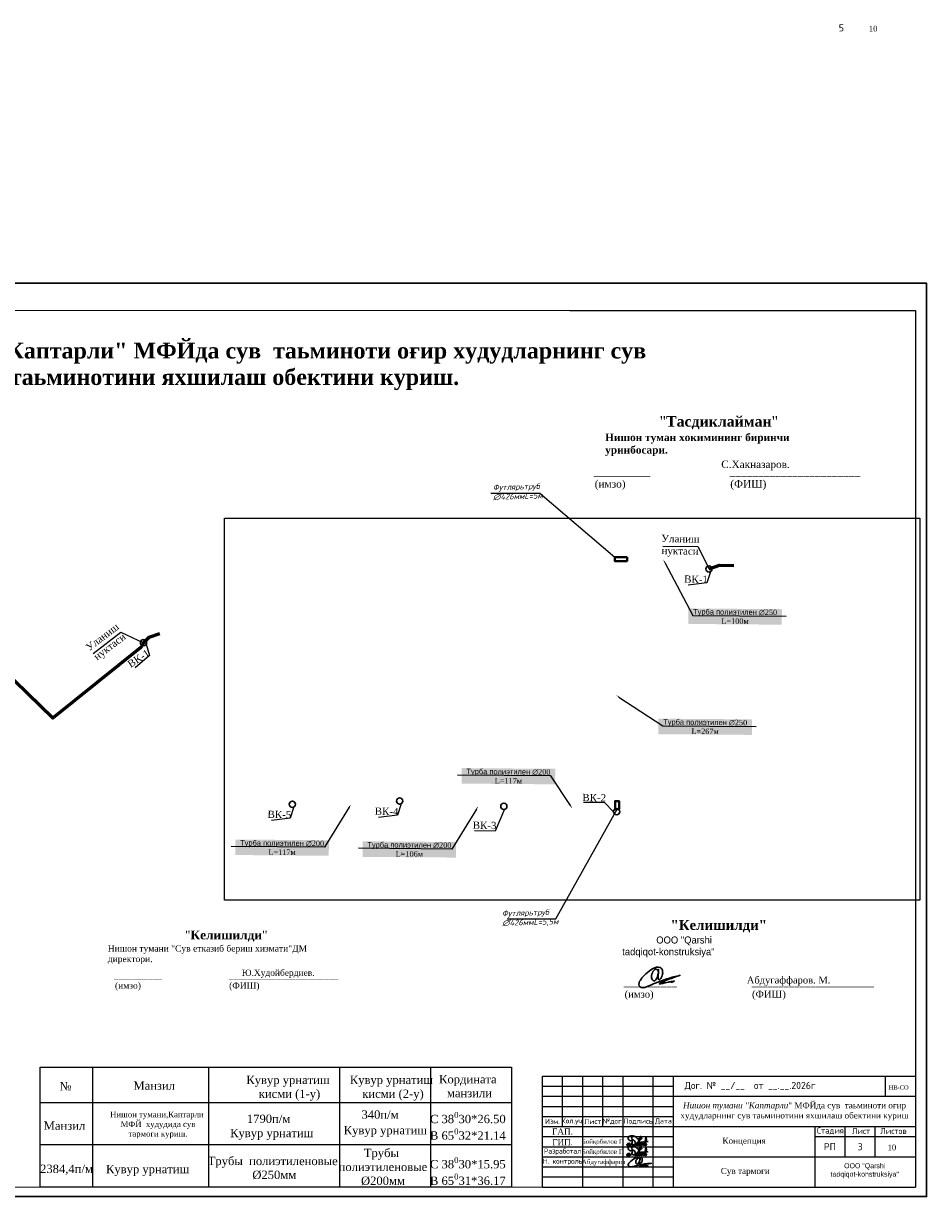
# Model space of a CAD drawing. Header units: millimetres. Extents: x 3960971 to 4113015, y -456608 to 60100.
# Tile 22 of 61: x 4030722 to 4077979, y -262748 to -201344. Entities that reach past the tile are written whole.
import ezdxf
from ezdxf import colors
from ezdxf.entities.mleader import LeaderData, LeaderLine
from ezdxf.math import Vec2, Vec3

# ---------------------------------------------------------------- set-up
doc = ezdxf.new("R2010")
doc.units = ezdxf.units.MM
for name, color, linetype, lineweight in [('Razmeri', 161, 'Continuous', 13), ('НАДПИСИ', 7, 'Continuous', 35), ('Элемент модели - Зона_Ном_пера__41', 7, 'Continuous', 25)]:
    doc.layers.add(name, color=color, linetype=linetype, lineweight=lineweight)
doc.layers.add('V-SURV-LABL', color=122, linetype='Continuous')
doc.styles.add('ISOCPEUR', font='isocpeur.ttf')
doc.styles.add('OOO-Kazar', font='GOST_AU.ttf')
doc.styles.add('seviyorum', font='times.ttf')
doc.styles.add('style2', font='isocpeui.ttf', dxfattribs={"height": 250})

# ---------------------------------------------------------------- blocks, each defined once
blk = doc.blocks.new('апт')
at = {"color": 5, "lineweight": 30, "ltscale": 0.9375}
for points in [[(1884126, 87381, -168), (1883530, 85357, -168), (1882840, 85415, -168), (1883073, 85856, -168), (1883593, 85825, -168), (1883369, 85492, -168), (1883132, 85620, -168), (1883215, 85735, -168)], [(1884184, 86783, -168), (1883773, 86559, -168), (1883146, 87275, -168), (1884970, 87588, -168), (1885608, 87018, -168), (1886571, 87051, -168), (1886537, 87555, -168), (1886101, 87521, -168), (1886089, 87062, -168), (1886324, 87286, -168), (1886302, 87387, -168)], [(1884194, 86517, -168), (1884525, 86744, -168), (1884774, 85493, -168), (1884243, 85628, -168), (1885145, 85590, -168), (1885220, 85961, -168), (1885010, 85384, -168), (1885292, 85460, -168), (1885423, 85944, -168), (1885288, 85557, -168), (1885435, 85405, -168), (1885991, 86799, -168), (1885793, 86445, -168), (1885734, 85371, -168), (1886072, 85515, -168), (1885806, 85733, -168)], [(1886052, 85481, -168), (1886359, 85462, -168), (1886443, 86123, -168), (1886323, 85654, -168), (1886527, 85402, -168), (1886900, 85853, -168), (1886848, 86109, -168), (1886667, 85733, -168), (1886953, 85408, -168), (1887202, 85785, -168), (1887240, 86072, -168), (1887051, 85883, -168), (1887179, 85431, -168), (1887609, 87398, -168), (1887730, 86509, -168), (1887466, 85785, -168), (1887549, 85853, -168), (1887722, 85793, -168), (1887722, 85416, -168), (1887421, 85431, -168), (1887406, 85529, -168), (1886997, 85717, -168), (1884971, 85821, -168), (1887046, 86252, -168), (1887104, 86252, -168), (1888230, 86357, -168)]]:
    blk.add_spline(points, degree=3, dxfattribs=at)

msp = doc.modelspace()

# ---------------------------------------------------------------- linework, layer by layer
at = {"color": 7, "linetype": 'Continuous'}
for p, q in [((4057874.832, -256443.005), (4077408.245, -256443.005)), ((4057874.832, -262250.236), (4057874.832, -256443.005)), ((4058930.692, -259082.656), (4058930.692, -256443.005)), ((4059986.552, -262250.236), (4059986.552, -256443.005)), ((4061042.412, -259082.656), (4061042.412, -256443.005)), ((4062098.272, -262250.236), (4062098.272, -256443.005)), ((4063682.063, -262250.236), (4063682.063, -256443.005)), ((4064737.923, -262250.236), (4064737.923, -256443.005)), ((4075824.454, -257498.866), (4075824.454, -256443.005)), ((4077408.245, -256443.005), (4077408.245, -262250.236)), ((4064737.923, -257498.866), (4077408.245, -257498.866)), ((4057874.832, -258554.726), (4064737.923, -258554.726)), ((4057874.832, -259082.656), (4064737.923, -259082.656)), ((4064737.923, -259082.656), (4077408.245, -259082.656)), ((4072128.944, -259082.656), (4072128.944, -262250.236)), ((4073712.734, -260666.446), (4073712.734, -259082.656)), ((4075296.524, -260666.446), (4075296.524, -259082.656)), ((4072128.944, -259610.586), (4077408.245, -259610.586)), ((4064737.923, -260666.446), (4077408.245, -260666.446)), ((4057874.832, -262250.236), (4077408.245, -262250.236))]:
    msp.add_line(p, q, dxfattribs=at)
at = {"color": 7, "lineweight": 20, "ltscale": 0.5}
msp.add_lwpolyline([(4059317.112, -216376.193), (4004855.004, -216376.193), (4004855.004, -262250.236), (4077408.245, -262250.236)], dxfattribs=at)
at = {"color": 7, "lineweight": 25}
for points in [[(4059317.112, -216376.193), (4077408.245, -216376.193), (4077408.245, -262250.236)], [(4055182.49, -225927.886), (4057739.929, -225934.927), (4061666.676, -229278.079)], [(4064178.226, -228698.551), (4066008.917, -228728.29), (4066596.458, -229896.154)], [(4066675.264, -230039.514), (4066480.699, -230630.626), (4065497.259, -230747.46)], [(4034364.086, -234326.136), (4035814.96, -233209.32), (4037001.959, -233757.172)], [(4037147.811, -233831.265), (4037319.89, -234429.31), (4036572.986, -235079.647)], [(4044873.302, -242356.365), (4044678.737, -242947.477), (4043695.297, -243064.31)], [(4050483.324, -242190.797), (4050288.759, -242781.909), (4049305.319, -242898.743)], [(4055893.439, -242479.717), (4055404.854, -243616.035), (4054317.127, -243609.11)], [(4056028.833, -248206.274), (4058586.271, -248213.315), (4061790.656, -242464.118)], [(4061604.854, -242602.206), (4061133.39, -242118.469), (4060025.319, -242118.696)]]:
    msp.add_lwpolyline(points, dxfattribs=at)
at = {"color": 3, "lineweight": 25}
msp.add_lwpolyline([(4041243.998, -227236.391), (4077632.992, -227236.391), (4077632.992, -247242.41), (4041243.998, -247242.41)], close=True, dxfattribs=at)
at = {"color": 0, "lineweight": 40}
for points in [[(4062312.108, -229278.079), (4061666.676, -229278.079), (4061666.676, -229486.87), (4062312.108, -229486.87)], [(4061895.043, -242462.759), (4061886.679, -242045.661), (4061677.906, -242048.379), (4061686.27, -242465.478)]]:
    msp.add_lwpolyline(points, close=True, dxfattribs=at)
at = {"color": 1, "lineweight": 60}
for points in [[(4066596.458, -229896.154), (4067153.615, -229691.304), (4067896.777, -229708.576)], [(4037001.959, -233757.172), (4037295.577, -233472.897), (4037860.108, -233274.08)]]:
    msp.add_lwpolyline(points, dxfattribs=at)
at = {"color": 3, "lineweight": 60}
msp.add_lwpolyline([(4037001.959, -233757.172), (4036868.436, -234009.565), (4032261.964, -237703.888), (4028275.255, -233847.498), (4020148.815, -240309.648), (4018967.991, -239125.473), (4018402.35, -238258.288), (4017829.12, -237334.832), (4017716.253, -237369.217), (4016109.773, -234866.521), (4015556.808, -234287.216)], dxfattribs=at)
at = {"color": 0, "ltscale": 50}
msp.add_lwpolyline([(4031602.447, -255970.949), (4056258.682, -255970.949), (4056258.682, -262250.236), (4031602.447, -262250.236)], close=True, dxfattribs=at)
for points in [[(4034335.567, -255970.949), (4034335.567, -262250.236)], [(4040408.069, -255970.949), (4040408.069, -262250.236)], [(4047259.738, -255970.949), (4047259.738, -262250.236)], [(4052013.623, -255970.949), (4052013.623, -262250.236)], [(4031602.447, -257830.213), (4056258.682, -257830.213)], [(4031602.447, -260020.28), (4056258.682, -260020.28)], [(4017674.669, -262747.818), (4041642.878, -262747.818)]]:
    msp.add_lwpolyline(points, dxfattribs=at)
at = {"color": 7, "linetype": 'Continuous'}
for points in [[(4057874.832, -256970.936), (4064737.923, -256970.936)], [(4057874.832, -257498.866), (4064737.923, -257498.866)], [(4057874.832, -258026.796), (4064737.923, -258026.796)], [(4057874.832, -259610.586), (4064737.923, -259610.586)], [(4057874.832, -260138.516), (4064737.923, -260138.516)], [(4057874.832, -260666.446), (4064737.923, -260666.446)], [(4057874.832, -261194.376), (4064737.923, -261194.376)], [(4057874.832, -261722.306), (4064737.923, -261722.306)]]:
    msp.add_lwpolyline(points, dxfattribs=at)
at = {"color": 250, "lineweight": 30}
for centre in [(4066596.458, -229896.154), (4037001.959, -233757.172), (4050404.518, -242047.437), (4044794.496, -242213.004), (4055861.579, -242319.257), (4061768.447, -242602.206)]:
    msp.add_circle(centre, 163.593, dxfattribs=at)
at = {"layer": 'V-SURV-LABL', "color": 0, "lineweight": 30}
msp.add_lwpolyline([(4001946.431, -214943.909), (4077978.983, -214943.909), (4077978.983, -262747.818), (4001946.431, -262747.818)], close=True, dxfattribs=at)
at = {"layer": 'НАДПИСИ', "color": 186, "lineweight": 30, "true_color": 0x1c0070}
for points in [[(4063949.196, -250998.146), (4063950.296, -250950.752), (4063919.35, -250879.966), (4063872.979, -250859.568), (4063872.979, -250859.568), (4063820.42, -250836.444), (4063749.931, -250868.624), (4063719.08, -250901.53), (4063719.08, -250901.53), (4063659.081, -250965.517), (4063620.332, -251072.212), (4063620.332, -251072.212), (4063620.332, -251072.212), (4063584.441, -251144.107), (4063574.525, -251317.792), (4063628.078, -251382.544), (4063628.078, -251382.544), (4063673.684, -251437.684), (4063752.56, -251491.104), (4063808.151, -251409.703), (4063808.151, -251409.703), (4063917.676, -251249.33), (4063887.926, -251212.617), (4063945.62, -251039.239), (4063945.62, -251039.239), (4063949.493, -251027.6), (4063955.298, -250854.977), (4063955.298, -250854.977), (4063955.298, -250854.977), (4063955.298, -250854.977), (4063937.874, -251264.229), (4063937.874, -251264.229), (4063937.874, -251264.229), (4063937.874, -251264.229), (4063934.001, -251337.932), (4063949.493, -251363.15), (4063949.493, -251363.15), (4063964.985, -251388.368), (4063982.409, -251415.527), (4064003.706, -251398.065), (4064003.706, -251398.065), (4064067.415, -251345.821), (4064128.542, -251247.427), (4064152.794, -251167.25), (4064152.794, -251167.25), (4064172.16, -251103.244), (4064172.169, -251002.373), (4064170.228, -250979.106), (4064170.228, -250979.106), (4064163.075, -250893.268), (4064130.225, -250806.827), (4064048.241, -250765.754), (4064048.241, -250765.754), (4063785.304, -250634.032), (4063227.251, -251137.079), (4063087.869, -251301.085), (4063087.869, -251301.085), (4063024.877, -251375.199), (4062884.529, -251615.519), (4062944.585, -251721.976), (4062944.585, -251721.976), (4063064.851, -251935.137), (4063460.198, -251704.035), (4063620.15, -251640.517), (4063620.15, -251640.517), (4063620.15, -251640.517), (4064257.357, -251401.947), (4064257.357, -251401.947), (4064257.357, -251401.947), (4064257.357, -251401.947), (4064549.729, -251303.027), (4064669.774, -251268.112), (4064669.774, -251268.112), (4064789.82, -251233.197), (4065078.319, -251167.25), (4065078.319, -251167.25), (4065078.319, -251167.25), (4064844.578, -251243.449), (4064574.832, -251344.291), (4064344.209, -251444.503), (4064344.209, -251444.503), (4064223.408, -251496.985), (4064122.661, -251524.173), (4064021.13, -251595.906), (4064021.13, -251595.906), (4064021.13, -251595.906), (4063985.909, -251627.923), (4064032.376, -251622.099), (4064032.376, -251622.099), (4064078.843, -251616.275), (4064506.743, -251517.354), (4064506.743, -251517.354), (4064506.743, -251517.354), (4064506.743, -251517.354), (4064783.623, -251470.811), (4064783.623, -251470.811), (4064783.623, -251470.811), (4064783.623, -251470.811), (4064655.831, -251527.061), (4064655.831, -251527.061), (4064655.831, -251527.061), (4064655.831, -251527.061), (4064637.432, -251542.563), (4064656.797, -251555.176)], [(4062982.862, -260819.13), (4062987.476, -260793.368), (4062976.589, -260752.132), (4062953.021, -260737.078), (4062953.021, -260737.078), (4062926.308, -260720.012), (4062885.129, -260731.596), (4062865.513, -260746.935), (4062865.513, -260746.935), (4062827.363, -260776.759), (4062797.188, -260831.681), (4062797.188, -260831.681), (4062797.188, -260831.681), (4062771.52, -260867.861), (4062751.401, -260961.769), (4062775.131, -261001.627), (4062775.131, -261001.627), (4062795.339, -261035.57), (4062833.843, -261071.391), (4062871.063, -261031.694), (4062871.063, -261031.694), (4062944.393, -260953.484), (4062931.273, -260930.937), (4062977.43, -260841.243), (4062977.43, -260841.243), (4062980.529, -260835.222), (4062998.316, -260741.546), (4062998.316, -260741.546), (4062998.316, -260741.546), (4062998.316, -260741.546), (4062954.149, -260963.323), (4062954.149, -260963.323), (4062954.149, -260963.323), (4062954.149, -260963.323), (4062945.794, -261003.201), (4062952.11, -261018.269), (4062952.11, -261018.269), (4062958.425, -261033.338), (4062965.63, -261049.63), (4062978.727, -261041.908), (4062978.727, -261041.908), (4063017.906, -261018.804), (4063059.585, -260970.305), (4063079.605, -260928.622), (4063079.605, -260928.622), (4063095.59, -260895.346), (4063104.139, -260840.32), (4063105.05, -260827.463), (4063105.05, -260827.463), (4063108.418, -260780.031), (4063097.819, -260730.094), (4063056.575, -260700.745), (4063056.575, -260700.745), (4062924.295, -260606.619), (4062577.263, -260833.775), (4062487.338, -260911.438), (4062487.338, -260911.438), (4062446.698, -260946.533), (4062349.782, -261065.745), (4062373.527, -261128.905), (4062373.527, -261128.905), (4062421.08, -261255.373), (4062656.321, -261162.787), (4062748.957, -261141.684), (4062748.957, -261141.684), (4062748.957, -261141.684), (4063116.768, -261065.508), (4063116.768, -261065.508), (4063116.768, -261065.508), (4063116.768, -261065.508), (4063284.64, -261036.308), (4063353.083, -261027.429), (4063353.083, -261027.429), (4063421.527, -261018.549), (4063584.493, -261007.008), (4063584.493, -261007.008), (4063584.493, -261007.008), (4063450.53, -261028.779), (4063294.839, -261060.945), (4063160.543, -261096.079), (4063160.543, -261096.079), (4063090.2, -261114.478), (4063032.938, -261120.776), (4062971.476, -261151.308), (4062971.476, -261151.308), (4062971.476, -261151.308), (4062949.551, -261165.791), (4062975.392, -261166.55), (4062975.392, -261166.55), (4063001.234, -261167.308), (4063243.038, -261149.586), (4063243.038, -261149.586), (4063243.038, -261149.586), (4063243.038, -261149.586), (4063398.022, -261147.646), (4063398.022, -261147.646), (4063398.022, -261147.646), (4063398.022, -261147.646), (4063323.546, -261167.508), (4063323.546, -261167.508), (4063323.546, -261167.508), (4063323.546, -261167.508), (4063312.196, -261174.406), (4063321.691, -261182.927)]]:
    msp.add_open_spline(points, degree=3, knots=[0, 0, 0, 0, 0.038461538, 0.038461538, 0.038461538, 0.057692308, 0.076923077, 0.076923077, 0.076923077, 0.096153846, 0.115384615, 0.115384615, 0.115384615, 0.134615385, 0.153846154, 0.153846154, 0.153846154, 0.173076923, 0.192307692, 0.192307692, 0.192307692, 0.211538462, 0.230769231, 0.230769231, 0.230769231, 0.25, 0.269230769, 0.269230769, 0.269230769, 0.288461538, 0.307692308, 0.307692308, 0.307692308, 0.326923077, 0.346153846, 0.346153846, 0.346153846, 0.365384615, 0.384615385, 0.384615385, 0.384615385, 0.403846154, 0.423076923, 0.423076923, 0.423076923, 0.442307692, 0.461538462, 0.461538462, 0.461538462, 0.480769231, 0.5, 0.5, 0.5, 0.519230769, 0.538461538, 0.538461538, 0.538461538, 0.557692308, 0.576923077, 0.576923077, 0.576923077, 0.596153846, 0.615384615, 0.615384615, 0.615384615, 0.634615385, 0.653846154, 0.653846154, 0.653846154, 0.673076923, 0.692307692, 0.692307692, 0.692307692, 0.711538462, 0.730769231, 0.730769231, 0.730769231, 0.75, 0.769230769, 0.769230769, 0.769230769, 0.788461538, 0.807692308, 0.807692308, 0.807692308, 0.826923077, 0.846153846, 0.846153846, 0.846153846, 0.865384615, 0.884615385, 0.884615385, 0.884615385, 0.903846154, 0.923076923, 0.923076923, 0.923076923, 0.942307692, 0.961538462, 0.961538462, 0.961538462, 0.980769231, 1, 1, 1, 1], dxfattribs=at)

# ---------------------------------------------------------------- block references
at = {"layer": 'Razmeri', "color": 7, "lineweight": 20, "xscale": 0.2072035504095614, "yscale": 0.2072035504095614, "zscale": 0.2072035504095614}
for p in [(3672166.169, -277760.863, -374005.092), (3672166.169, -278288.793, -374005.092)]:
    msp.add_blockref('апт', p, dxfattribs=at)

# ---------------------------------------------------------------- texts
at = {"color": 7, "lineweight": 20, "ltscale": 0.5, "attachment_point": 1, "style": 'OOO-Kazar'}
for s, width, gutter_width, heights, insert, char_height in [('\\pxqc;{\\fTimes New Roman|b0|i0|c204|p18;\\H1.4x;"\\fTimes New Roman|b1|i0|c204|p18;Тасдиклайман\\fTimes New Roman|b0|i0|c204|p18;"\\H0.71429x; }    \\P\\pq*;{\\fTimes New Roman|b1|i0|c204|p18;Нишон туман хокимининг биринчи уринбосари. }\\P                        ', 11897.55401, 784.358, [0], (4061161.972, -221896.915), 392.179045), ('{\\fTimes New Roman|b0|i0|c0|p18;    \\P\\pxi-3,l4,t4;__________^I                   _______________________ \\P\\pi0,l0,tz;   (\\fTimes New Roman|b0|i0|c204|p18;имзо\\fTimes New Roman|b0|i0|c0|p18;)                                     (\\fTimes New Roman|b0|i0|c204|p18;ФИШ\\fTimes New Roman|b0|i0|c0|p18;)}', 15073.52832, 784.358, [0], (4060169.905, -223938.373), 392.179045), ('\\pxqc;{\\fTimes New Roman|b0|i0|c204|p18;\\H1.4x;  \\fTimes New Roman|b1|i0|c204|p18;"Келишилди"\\fTimes New Roman|b0|i0|c204|p18;\\H0.71429x; }    \\P\\pq*;{\\fAlgerian|b0|i0|c0|p82;             OOO\\Ftxt|c204; \\fAlgerian|b0|i0|c0|p82;"Qarshi \\Ptadqiqot-konstruksiya"}', 9711.63016, 736.741, [3741.973], (4062055.746, -248274.151), 368.37029), ('\\pxqc;{\\fTimes New Roman|b0|i0|c204|p18;\\H1.4x;"\\fTimes New Roman|b1|i0|c204|p18;Келишилди\\fTimes New Roman|b0|i0|c204|p18;"\\H0.71429x; }    \\P\\pq*;{\\fTimes New Roman|b0|i0|c204|p18;Нишон тумани "Сув етказиб бериш хизмати"ДМ\\Pдиректори.\\fTimes New Roman|b0|i0|c0|p18;\\P                       }', 12397.3525, 660.373, [0], (4035135.598, -248824.076), 330.186619), ('    \\P\\pxi-3,l4,t4;{\\fTimes New Roman|b0|i0|c0|p18;__________^I                   _______________________ \\P\\pi0,l0,tz;   (\\fTimes New Roman|b0|i0|c204|p18;имзо\\fTimes New Roman|b0|i0|c0|p18;)                                     (\\fTimes New Roman|b0|i0|c204|p18;ФИШ\\fTimes New Roman|b0|i0|c0|p18;)}', 12287.81818, 660.373, [0], (4035135.598, -250437.65), 330.186619), (' {\\fTimes New Roman|b0|i0|c0|p18;   \\P\\pxi-3,l4,t4;__________^I                   _______________________ \\P\\pi0,l0,tz;   (\\fTimes New Roman|b0|i0|c204|p18;имзо\\fTimes New Roman|b0|i0|c0|p18;)                                     (\\fTimes New Roman|b0|i0|c204|p18;ФИШ\\fTimes New Roman|b0|i0|c0|p18;)}', 14158.43115, 736.741, [0], (4061763.017, -250739.766), 368.37029)]:
    msp.add_mtext_dynamic_manual_height_columns(s, width=width, gutter_width=gutter_width, heights=heights, dxfattribs=dict(at, insert=insert, char_height=char_height))
at = {"linetype": 'ByBlock', "ltscale": 0.2, "char_height": 300, "width": 14000, "attachment_point": 4, "rotation": 1.64303657, "style": 'style2'}
for s, insert in [('Футлярьтруб \\P∅426ммL=5м \\P\\P ', (4055300.605, -226390.051)), ('Футлярьтруб \\P∅426ммL=5,5м \\P\\P ', (4055778.079, -248713.454))]:
    msp.add_mtext(s, dxfattribs=dict(at, insert=insert))
at = {"color": 7, "linetype": 'Continuous', "char_height": 236.11706, "width": 3405.13591, "attachment_point": 2, "style": 'OOO-Kazar'}
for s, insert in [('{\\fTimes New Roman|b0|i0|c204|p18;Бойқобилов П}', (4061038.821, -260276.785)), ('{\\fTimes New Roman|b0|i0|c204|p18;Абдугаффаров}', (4061080.706, -260812.527))]:
    msp.add_mtext(s, dxfattribs=dict(at, insert=insert))
at = {"color": 7, "lineweight": 13, "insert": (4074743.945, -261394.579), "char_height": 263.96504, "attachment_point": 5}
msp.add_mtext('{\\fAlgerian|b0|i0|c0|p82;OOO} {\\fAlgerian|b0|i0|c0|p82;"Qarshi \\Ptadqiqot-konstruksiya"}', dxfattribs=at)
at = {"layer": 'НАДПИСИ', "attachment_point": 5, "style": 'ISOCPEUR'}
for s, insert, char_height, width in [('5', (4073521.543, -201576.379), 369.551, 1583.79023), ('{\\fTimes New Roman|b0|i0|c204|p18;С.Хакназаров.}', (4069030.466, -224482.373), 388.08691, 6374.95854), ('{\\fTimes New Roman|b0|i0|c204|p18;Ю.Худойбердиев.}', (4044052.836, -251085.98), 326.74133, 10357.66536), ('{\\fTimes New Roman|b0|i0|c204|p18;Абдугаффаров. М.}', (4070758.826, -251473.476), 364.52658, 5987.94188), ('Дог. № __/__  от __.__.2026г', (4068744.707, -256970.936), 369.55105, 8013.56786), ('{\\fTimes New Roman|b0|i1|c204|p18;\\C7;Нишон тумани "Каптарли\\fTimes New Roman|b0|i0|c204|p18;" МФЙда сув  таьминоти оғир худудларнинг сув таьминотини яхшилаш обектини куриш}', (4071073.084, -258290.761), 316.758046, 12670.32185), ('Изм.', (4058402.762, -258818.691), 263.965, 2106.81216), ('Кол.уч.', (4059458.622, -258818.691), 263.965, 2106.81216), ('Лист', (4060514.482, -258818.691), 263.965, 2106.81216), ('№дог.', (4061570.342, -258818.691), 263.965, 2106.81216), ('Подпись', (4062890.168, -258818.691), 263.965, 2106.81216), ('Дата', (4064209.993, -258818.691), 263.965, 2106.81216), ('Стадия', (4072946.423, -259318.43), 316.758, 12670.32185), ('Лист ', (4074555.785, -259318.43), 316.758, 12670.32185), ('Листов ', (4076249.393, -259318.43), 316.758, 12670.32185), ('{\\fTimes New Roman|b0|i0|c204|p18;\\H0.85714x;ГИП}.', (4058930.692, -259874.551), 369.55105, 2111.72031), ('{\\fTimes New Roman|b0|i0|c204|p18;ГАП\\fTimes New Roman|b0|i0|c0|p18;.}', (4058930.692, -259346.621), 316.75805, 2111.72031), ('{\\fTimes New Roman|b0|i0|c204|p18;Концепция}', (4068433.433, -259874.551), 316.75805, 12670.32185), ('{\\T0.95;Разработал}', (4058930.692, -260402.481), 263.96504, 2111.72031), ('РП', (4072920.839, -260138.516), 369.5511, 1583.79023), ('3', (4074504.629, -260138.516), 369.551, 1583.79023), ('{\\T0.95;Н. контроль}', (4058930.692, -260930.411), 263.96504, 2111.72031), ('{\\fTimes New Roman|b0|i0|c204|p18;Сув тармоғи \\fGOST Type AU|b0|i0|c204|p2;\\H1x; }', (4068491.784, -261459.53), 316.75805, 12670.32185)]:
    msp.add_mtext(s, dxfattribs=dict(at, insert=insert, char_height=char_height, width=width))
at = {"layer": 'Элемент модели - Зона_Ном_пера__41', "color": 0, "linetype": 'Continuous', "lineweight": 5}
for s, insert, char_height, width, attachment_point, style in [('10', (4074958.235, -201466.284), 300, 612.27478, 1, 'seviyorum'), ('{\\fTimes New Roman|b1|i0|c204|p18;\\C7;Нишон тумани "Каптарли" МФЙда сув  таьминоти оғир худудларнинг сув таьминотини яхшилаш обектини куриш. }', (4041767.74, -219294.778), 831.020732, 48033.90775, 5, 'seviyorum'), ('{\\fTimes New Roman|b0|i0|c204|p18;\\C256;Кувур урнатиш\\P кисми (1-у)}', (4044562.774, -257077.826), 436.13623, 9960.65542, 5, 'OOO-Kazar'), ('{\\fTimes New Roman|b0|i0|c204|p18;\\C256;Кувур урнатиш\\P кисми (2-у)}', (4049978.32, -257074.243), 436.13623, 9960.65542, 5, 'OOO-Kazar'), ('{\\fTimes New Roman|b0|i0|c204|p18;\\C256;Кордината\\P манзили}', (4053976.236, -256972.478), 436.13623, 9960.65542, 5, 'OOO-Kazar'), ('{\\fTimes New Roman|b0|i0|c0|p18;\\C256;№}', (4032925.394, -256972.478), 436.13623, 9960.65542, 5, 'OOO-Kazar'), ('{\\fTimes New Roman|b0|i0|c204|p18;\\C256;Манзил}', (4037562.976, -256943.402), 436.13623, 9960.65542, 5, 'OOO-Kazar'), ('{\\fTimes New Roman|b0|i0|c204|p18;Нишон тумани\\fTimes New Roman|b0|i0|c0|p18;,\\fTimes New Roman|b0|i0|c204|p18;Каптарли\\P МФЙ  худудида сув\\P тармоги куриш\\fTimes New Roman|b0|i0|c0|p18;.}', (4037703.912, -259004.703), 302.241571, 34083.28356, 5, 'OOO-Kazar'), ('{\\fTimes New Roman|b0|i0|c204|p18;\\C256;1790п/м}', (4043549.828, -258679.622), 436.13623, 9960.65542, 5, 'OOO-Kazar'), ('{\\fTimes New Roman|b0|i0|c204|p18;\\C256;340п/м}', (4049382.267, -258459.693), 436.13623, 9960.65542, 5, 'OOO-Kazar'), ('\\A1;{\\fTimes New Roman|b0|i0|c204|p18;\\C256;С 38\\H0.7x;\\S0^ ;\\H1.42857x;30\\fTimes New Roman|b0|i0|c0|p18;*\\fTimes New Roman|b0|i0|c204|p18;26.\\H1x;50}', (4053976.236, -258619.61), 436.13623, 9960.65542, 5, 'OOO-Kazar'), ('{\\fTimes New Roman|b0|i0|c204|p18;\\C256;Манзил}', (4032867.242, -259041.208), 436.13623, 9960.65542, 5, 'OOO-Kazar'), ('{\\fTimes New Roman|b0|i0|c204|p18;\\C256;Кувур урнатиш}', (4049658.487, -259346.504), 436.13623, 9960.65542, 5, 'OOO-Kazar'), ('\\A1;{\\fTimes New Roman|b0|i0|c204|p18;\\C256;В 65\\H0.7x;\\S0^ ;\\H1.42857x;32\\fTimes New Roman|b0|i0|c0|p18;*\\fTimes New Roman|b0|i0|c204|p18;21\\fTimes New Roman|b0|i0|c0|p18;.\\fTimes New Roman|b0|i0|c204|p18;14}', (4053976.236, -259484.614), 436.13623, 9960.65542, 5, 'OOO-Kazar'), ('{\\fTimes New Roman|b0|i0|c204|p18;\\C256;Кувур урнатиш}', (4043713.657, -259493.99), 436.13623, 9960.65542, 5, 'OOO-Kazar'), ('{\\fTimes New Roman|b0|i0|c204|p18;Бойқобилов П}', (4061038.821, -259748.855), 236.11706, 3405.13591, 2, 'OOO-Kazar'), ('{\\fTimes New Roman|b0|i0|c204|p18;\\C256;Трубы \\P полиэтиленовые \\P %%C200мм}', (4049451.839, -261202.415), 436.13623, 31055.00539, 5, 'OOO-Kazar'), ('10', (4075941.322, -260028.42), 300, 612.27478, 1, 'seviyorum'), ('{\\fTimes New Roman|b0|i0|c204|p18;\\C256;Трубы  полиэтиленовые \\P %%C250мм}', (4043764.857, -261257.505), 436.13623, 9960.65542, 5, 'OOO-Kazar'), ('\\A1;{\\fTimes New Roman|b0|i0|c204|p18;\\C256;С 38\\H0.7x;\\S0^ ;\\H1.42857x;30\\fTimes New Roman|b0|i0|c0|p18;*\\fTimes New Roman|b0|i0|c204|p18;15\\fTimes New Roman|b0|i0|c0|p18;.\\fTimes New Roman|b0|i0|c204|p18;95}', (4053976.236, -260985.441), 436.13623, 9960.65542, 5, 'OOO-Kazar'), ('{\\fTimes New Roman|b0|i0|c204|p18;\\C256;2384,4п/м}', (4032973.289, -261348.888), 436.13623, 9960.65542, 5, 'OOO-Kazar'), ('{\\fTimes New Roman|b0|i0|c204|p18;\\C256;Кувур урнатиш}', (4037219.762, -261382.396), 436.13623, 9960.65542, 5, 'OOO-Kazar'), ('\\A1;{\\fTimes New Roman|b0|i0|c204|p18;\\C256;В 65\\H0.7x;\\S0^ ;\\H1.42857x;31\\fTimes New Roman|b0|i0|c0|p18;*\\fTimes New Roman|b0|i0|c204|p18;36\\fTimes New Roman|b0|i0|c0|p18;.\\fTimes New Roman|b0|i0|c204|p18;17}', (4053976.236, -261850.445), 436.13623, 9960.65542, 5, 'OOO-Kazar')]:
    msp.add_mtext(s, dxfattribs=dict(at, insert=insert, char_height=char_height, width=width, attachment_point=attachment_point, style=style))
at = {"layer": 'Элемент модели - Зона_Ном_пера__41', "color": 0, "linetype": 'Continuous', "lineweight": 5, "char_height": 379.15429, "width": 12495.3865, "attachment_point": 5, "style": 'OOO-Kazar'}
for s, insert, rotation in [('{\\fTimes New Roman|b0|i0|c204|p18;\\C256;Уланиш \\Pнуктаси}', (4065089.206, -228697.394), 358.73338909), ('{\\fTimes New Roman|b0|i0|c204|p18;\\C256;ВК-1}', (4065917.831, -230433.991), 359.06884188), ('{\\fTimes New Roman|b0|i0|c204|p18;\\C256;Уланиш \\Pнуктаси}', (4035076.126, -233757.907), 37.25150012), ('{\\fTimes New Roman|b0|i0|c204|p18;\\C256;ВК-1}', (4036744.019, -234583.774), 33.34024856), ('{\\fTimes New Roman|b0|i0|c204|p18;\\C256;ВК-2}', (4060588.546, -241867.723), 359.06884188), ('{\\fTimes New Roman|b0|i0|c204|p18;\\C256;ВК-4}', (4049725.891, -242585.274), 359.06884188), ('{\\fTimes New Roman|b0|i0|c204|p18;\\C256;ВК-5}', (4044115.869, -242750.841), 359.06884188), ('{\\fTimes New Roman|b0|i0|c204|p18;\\C256;ВК-3}', (4054853.959, -243318.606), 359.06884188)]:
    msp.add_mtext(s, dxfattribs=dict(at, insert=insert, rotation=rotation))
at = {"layer": 'Элемент модели - Зона_Ном_пера__41', "color": 0, "linetype": 'Continuous', "lineweight": 5, "insert": (4075996.115, -256927.596), "char_height": 220.5516, "attachment_point": 1, "style": 'seviyorum'}
msp.add_mtext('НВ-CO', dxfattribs=at)

# ---------------------------------------------------------------- next in the draw order: leaders
at = {"color": 18, "ltscale": 20, "true_color": 0x000000}
ml = msp.add_multileader_mtext('Standard', dxfattribs=at)
ml.set_content('{\\C0;Турба полиэтилен \\fTimes New Roman|b0|i0|c186|p18;∅\\fTimes New Roman|b0|i0|c204|p18;250\\fTimes New Roman|b0|i0|c186|p18; L=\\fTimes New Roman|b0|i0|c204|p18;100м}', color=(0, 0, 0))
ml.set_leader_properties()
ml.build(insert=Vec2(0, 0))
ml.multileader.update_dxf_attribs({"text_left_attachment_type": 6, "text_right_attachment_type": 6, "dogleg_length": 1.424, "arrow_head_size": 174.877})
ctx = ml.context
ctx.base_point, ctx.char_height, ctx.arrow_head_size, ctx.landing_gap_size, ctx.plane_origin, ctx.plane_x_axis, ctx.plane_y_axis = Vec3(4065742.307, -232334.125), 283.034269, 174.877, 1.399, Vec3(4063693.277, -232974.972), Vec3(0.999969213, -0.007846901), Vec3(0.007846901, 0.999969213)
ctx.left_attachment, ctx.right_attachment, ctx.text_align_type = 6, 6, 1
notes = []
notes.append((ctx, [(0, (1, 1, 0), (4065742.055, -232334.123), (0.999969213, -0.007846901), 0.252, [(0, [(4064203.101, -229403.866)], 0, [])])]))
ctx.mtext.insert, ctx.mtext.text_direction, ctx.mtext.rotation, ctx.mtext.width, ctx.mtext.alignment, ctx.mtext.flow_direction = Vec3(4067963.404, -232011.903), Vec3(0.999969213, -0.007846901), 6.275338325, 4835.88393, 2, 5
ctx.mtext.has_bg_fill, ctx.mtext.bg_color, ctx.mtext.bg_scale_factor, ctx.mtext.bg_transparency, ctx.mtext.use_window_bg_color = 1, -1023410174, 1.1, 0, 0
ml = msp.add_multileader_mtext('Standard', dxfattribs=at)
ml.set_content('{\\C0;Турба полиэтилен \\fTimes New Roman|b0|i0|c186|p18;∅\\fTimes New Roman|b0|i0|c204|p18;250\\fTimes New Roman|b0|i0|c186|p18; L=\\fTimes New Roman|b0|i0|c204|p18;267м}', color=(0, 0, 0))
ml.set_leader_properties()
ml.build(insert=Vec2(0, 0))
ml.multileader.update_dxf_attribs({"text_left_attachment_type": 6, "text_right_attachment_type": 6, "dogleg_length": 1.424, "arrow_head_size": 174.877})
ctx = ml.context
ctx.base_point, ctx.char_height, ctx.arrow_head_size, ctx.landing_gap_size, ctx.plane_origin, ctx.plane_x_axis, ctx.plane_y_axis = Vec3(4064176.985, -238102.89), 283.034269, 174.877, 1.399, Vec3(4062127.956, -238743.736), Vec3(0.999969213, -0.007846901), Vec3(0.007846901, 0.999969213)
ctx.left_attachment, ctx.right_attachment, ctx.text_align_type = 6, 6, 1
notes.append((ctx, [(0, (1, 1, 0), (4064176.733, -238102.888), (0.999969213, -0.007846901), 0.252, [(0, [(4061737.576, -236505.386)], 0, [])])]))
ctx.mtext.insert, ctx.mtext.text_direction, ctx.mtext.rotation, ctx.mtext.width, ctx.mtext.alignment, ctx.mtext.flow_direction = Vec3(4066398.083, -237780.667), Vec3(0.999969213, -0.007846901), 6.275338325, 4835.88393, 2, 5
ctx.mtext.has_bg_fill, ctx.mtext.bg_color, ctx.mtext.bg_scale_factor, ctx.mtext.bg_transparency, ctx.mtext.use_window_bg_color = 1, -1023410174, 1.1, 0, 0
ml = msp.add_multileader_mtext('Standard', dxfattribs=at)
ml.set_content('{\\C0;Турба полиэтилен \\fTimes New Roman|b0|i0|c186|p18;∅\\fTimes New Roman|b0|i0|c204|p18;200\\fTimes New Roman|b0|i0|c186|p18; L=\\fTimes New Roman|b0|i0|c204|p18;117м}', color=(0, 0, 0))
ml.set_leader_properties()
ml.build(insert=Vec2(0, 0))
ml.multileader.update_dxf_attribs({"text_left_attachment_type": 6, "text_right_attachment_type": 6, "dogleg_length": 1.424, "arrow_head_size": 174.877})
ctx = ml.context
ctx.base_point, ctx.char_height, ctx.arrow_head_size, ctx.landing_gap_size, ctx.plane_origin, ctx.plane_x_axis, ctx.plane_y_axis = Vec3(4042038.454, -244429.786), 283.034269, 174.877, 1.399, Vec3(4039989.424, -245070.632), Vec3(0.999969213, -0.007846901), Vec3(0.007846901, 0.999969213)
ctx.left_attachment, ctx.right_attachment, ctx.text_align_type = 6, 6, 1
notes.append((ctx, [(1, (1, 1, 0), (4046475.57, -244464.605), (-0.999969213, 0.007846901), 0.252, [(0, [(4047861.395, -242220.121)], 0, [])])]))
ctx.mtext.insert, ctx.mtext.text_direction, ctx.mtext.rotation, ctx.mtext.width, ctx.mtext.alignment, ctx.mtext.flow_direction = Vec3(4044259.551, -244107.564), Vec3(0.999969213, -0.007846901), 6.275338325, 4835.88393, 2, 5
ctx.mtext.has_bg_fill, ctx.mtext.bg_color, ctx.mtext.bg_scale_factor, ctx.mtext.bg_transparency, ctx.mtext.use_window_bg_color = 1, -1023410174, 1.1, 0, 0
ml = msp.add_multileader_mtext('Standard', dxfattribs=at)
ml.set_content('{\\C0;Турба полиэтилен \\fTimes New Roman|b0|i0|c186|p18;∅\\fTimes New Roman|b0|i0|c204|p18;200\\fTimes New Roman|b0|i0|c186|p18; L=\\fTimes New Roman|b0|i0|c204|p18;106м}', color=(0, 0, 0))
ml.set_leader_properties()
ml.build(insert=Vec2(0, 0))
ml.multileader.update_dxf_attribs({"text_left_attachment_type": 6, "text_right_attachment_type": 6, "dogleg_length": 1.424, "arrow_head_size": 174.877})
ctx = ml.context
ctx.base_point, ctx.char_height, ctx.arrow_head_size, ctx.landing_gap_size, ctx.plane_origin, ctx.plane_x_axis, ctx.plane_y_axis = Vec3(4048697.939, -244524.59), 283.034269, 174.877, 1.399, Vec3(4046648.909, -245165.436), Vec3(0.999969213, -0.007846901), Vec3(0.007846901, 0.999969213)
ctx.left_attachment, ctx.right_attachment, ctx.text_align_type = 6, 6, 1
notes.append((ctx, [(1, (1, 1, 0), (4053135.055, -244559.409), (-0.999969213, 0.007846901), 0.252, [(0, [(4054520.88, -242314.925)], 0, [])])]))
ctx.mtext.insert, ctx.mtext.text_direction, ctx.mtext.rotation, ctx.mtext.width, ctx.mtext.alignment, ctx.mtext.flow_direction = Vec3(4050919.036, -244202.368), Vec3(0.999969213, -0.007846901), 6.275338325, 4835.88393, 2, 5
ctx.mtext.has_bg_fill, ctx.mtext.bg_color, ctx.mtext.bg_scale_factor, ctx.mtext.bg_transparency, ctx.mtext.use_window_bg_color = 1, -1023410174, 1.1, 0, 0
for ctx, leaders in notes:
    for number, flags, end, landing, length, lines in leaders:
        leader = LeaderData()
        leader.index, (leader.has_last_leader_line, leader.has_dogleg_vector, leader.attachment_direction) = number, flags
        leader.last_leader_point, leader.dogleg_vector, leader.dogleg_length = Vec3(end), Vec3(landing), length
        for number, points, colour, breaks in lines:
            line = LeaderLine()
            line.index, line.vertices, line.color, line.breaks = number, Vec3.list(points), colors.encode_raw_color(colour), breaks
            leader.lines.append(line)
        ctx.leaders.append(leader)

# ---------------------------------------------------------------- next in the draw order: leaders
ml = msp.add_multileader_mtext('Standard', dxfattribs=at)
ml.set_content('{\\C0;Турба полиэтилен \\fTimes New Roman|b0|i0|c186|p18;∅\\fTimes New Roman|b0|i0|c204|p18;200\\fTimes New Roman|b0|i0|c186|p18; L=\\fTimes New Roman|b0|i0|c204|p18;117м}', color=(0, 0, 0))
ml.set_leader_properties()
ml.build(insert=Vec2(0, 0))
ml.multileader.update_dxf_attribs({"text_left_attachment_type": 6, "text_right_attachment_type": 6, "dogleg_length": 1.424, "arrow_head_size": 174.877})
ctx = ml.context
ctx.base_point, ctx.char_height, ctx.arrow_head_size, ctx.landing_gap_size, ctx.plane_origin, ctx.plane_x_axis, ctx.plane_y_axis = Vec3(4053881.24, -240691.169), 283.034269, 174.877, 1.399, Vec3(4051832.21, -241332.016), Vec3(0.999969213, -0.007846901), Vec3(0.007846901, 0.999969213)
ctx.left_attachment, ctx.right_attachment, ctx.text_align_type = 6, 6, 1
notes = []
notes.append((ctx, [(1, (1, 1, 0), (4058318.357, -240725.988), (-0.999969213, 0.007846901), 0.252, [(0, [(4059439.149, -242431.181)], 0, [])])]))
ctx.mtext.insert, ctx.mtext.text_direction, ctx.mtext.rotation, ctx.mtext.width, ctx.mtext.alignment, ctx.mtext.flow_direction = Vec3(4056102.338, -240368.947), Vec3(0.999969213, -0.007846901), 6.275338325, 4835.88393, 2, 5
ctx.mtext.has_bg_fill, ctx.mtext.bg_color, ctx.mtext.bg_scale_factor, ctx.mtext.bg_transparency, ctx.mtext.use_window_bg_color = 1, -1023410174, 1.1, 0, 0
for ctx, leaders in notes:
    for number, flags, end, landing, length, lines in leaders:
        leader = LeaderData()
        leader.index, (leader.has_last_leader_line, leader.has_dogleg_vector, leader.attachment_direction) = number, flags
        leader.last_leader_point, leader.dogleg_vector, leader.dogleg_length = Vec3(end), Vec3(landing), length
        for number, points, colour, breaks in lines:
            line = LeaderLine()
            line.index, line.vertices, line.color, line.breaks = number, Vec3.list(points), colors.encode_raw_color(colour), breaks
            leader.lines.append(line)
        ctx.leaders.append(leader)

doc.saveas('drawing.dxf')
